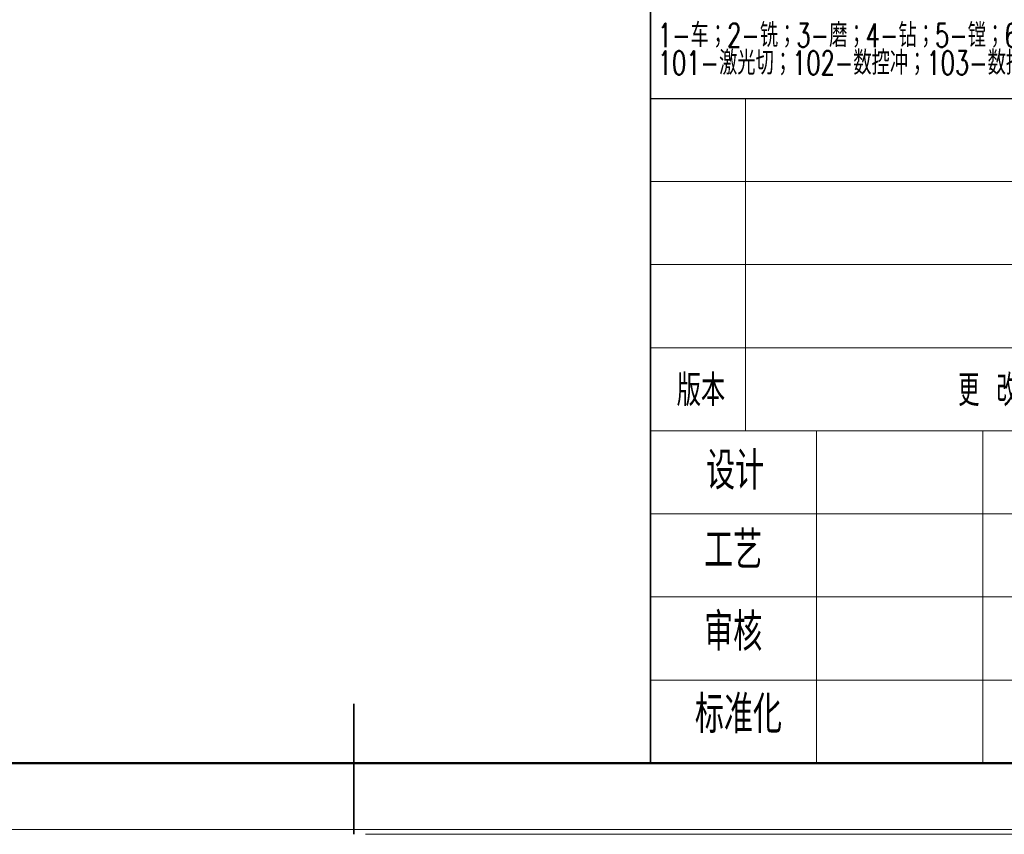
# Model space of a CAD drawing. Header units: millimetres. Extents: x -55 to 650, y 0 to 297.
# Tile 21 of 40: x 181 to 264, y 0 to 69. Entities that reach past the tile are written whole.
import ezdxf

# ---------------------------------------------------------------- set-up
doc = ezdxf.new("R2010")
doc.units = ezdxf.units.MM
doc.layers.add('文字层', color=7, linetype='Continuous', lineweight=25)
doc.layers.add('标注层', color=150, linetype='Continuous')
doc.styles.add('SLDTEXTSTYLE0', font='TXT', dxfattribs={"width": 0.7, "bigfont": 'bigfont'})
doc.styles.add('SLDTEXTSTYLE2', font='TXT', dxfattribs={"width": 0.614286, "bigfont": 'bigfont'})

# ---------------------------------------------------------------- blocks, each defined once
blk = doc.blocks.new('SW_NOTE_0')
at = {"layer": '文字层', "color": 0, "char_height": 3.175, "attachment_point": 1, "style": 'SLDTEXTSTYLE0'}
for s, insert in [('\\M+18B8E\\M+18F9C\\M+196D1\\M+18E68飞边\\M+18147', (10, -0.141)), ('\\M+18168\\M+18CF7\\M+1945C\\M+1918A关\\M+18F64\\M+1935F\\M+18AC7\\M+1979D\\M+18EDA\\M+190A1\\M+18147', (23.547, -4.374))]:
    blk.add_mtext(s, dxfattribs=dict(at, insert=insert))
blk = doc.blocks.new('SW_NOTE_2')
at = {"color": 0, "linetype": 'Continuous', "lineweight": 0, "char_height": 2, "attachment_point": 1, "style": 'SLDTEXTSTYLE0'}
for s, insert in [('1-车\\M+181472-铣\\M+181473-\\M+19681\\M+181474-钻\\M+181475-镗\\M+181476-线\\M+190D8\\M+18A84\\M+181477-热处\\M+1979D\\M+181478-\\M+1955C\\M+196CA处\\M+1979D\\M+181479-铸\\M+191A2\\M+1814710-焊\\M+190DA\\M+1814711-\\M+195FA电', (0, 2.578)), ('101-\\M+18C83\\M+18CF5\\M+190D8\\M+18147102-\\M+19094\\M+18D54\\M+19974\\M+18147103-\\M+19094\\M+18D54\\M+190DC\\M+19C5E\\M+18147104-擀\\M+18CCA\\M+18147105-铆\\M+190DA\\M+18147201-\\M+1928D\\M+19159\\M+18147202-\\M+18C83\\M+18CF5\\M+191C5\\M+188F3\\M+18147203-挤\\M+18F6F\\M+191C5\\M+188F3\\M+18147 999-\\M+191B4\\M+1975D\\M+19286\\M+195B6\\M+19560\\M+18F71', (0, 0.25))]:
    blk.add_mtext(s, dxfattribs=dict(at, insert=insert))

msp = doc.modelspace()

# ---------------------------------------------------------------- linework, layer by layer
at = {"color": 7, "linetype": 'Continuous', "lineweight": 35}
for p, q in [((233.9959, 61.9894), (233.9959, 82.9894)), ((233.9959, 61.9894), (233.9959, 5.9894)), ((208.9959, 10.9894), (208.9959, -0.0106)), ((413.9959, 5.9894), (233.9959, 5.9894))]:
    msp.add_line(p, q, dxfattribs=at)
at = {"color": 7, "linetype": 'Continuous', "lineweight": 25}
msp.add_line((233.9959, 61.9894), (413.9959, 61.9894), dxfattribs=at)
at = {"color": 7, "linetype": 'Continuous', "lineweight": 18}
for p, q in [((241.9959, 33.9894), (241.9959, 61.9894)), ((323.9959, 54.9894), (233.9959, 54.9894)), ((323.9959, 47.9894), (233.9959, 47.9894)), ((323.9959, 40.9894), (233.9959, 40.9894)), ((367.9959, 33.9894), (233.9959, 33.9894)), ((247.9959, 5.9894), (247.9959, 33.9894)), ((261.9959, 5.9894), (261.9959, 33.9894)), ((323.9959, 26.9894), (233.9959, 26.9894)), ((323.9959, 19.9894), (233.9959, 19.9894)), ((323.9959, 12.9894), (233.9959, 12.9894)), ((-0.0005, 0.3966), (419.993, 0.3966)), ((209.9959, -0.0106), (419.9959, -0.0106))]:
    msp.add_line(p, q, dxfattribs=at)
at = {"color": 7, "linetype": 'Continuous', "lineweight": 50}
for p in [(23.9959, 5.9894), (233.9959, 5.9894)]:
    msp.add_line(p, (413.9959, 5.9894), dxfattribs=at)

# ---------------------------------------------------------------- block references
at = {"color": 7, "linetype": 'Continuous', "lineweight": 0}
msp.add_blockref('SW_NOTE_2', (234.6133, 65.7451), dxfattribs=at)
at = {"layer": '文字层'}
msp.add_blockref('SW_NOTE_0', (64.1346, 31.7263), dxfattribs=at)

# ---------------------------------------------------------------- texts
at = {"color": 7, "linetype": 'Continuous', "lineweight": 0, "attachment_point": 2}
for s, insert, char_height, style in [('\\M+194C5\\M+1967B', (238.2514, 38.7168), 2.645833, 'SLDTEXTSTYLE0'), ('\\M+18D58 \\M+189FC 说 \\M+196BE', (265.677, 38.7168), 2.645833, 'SLDTEXTSTYLE2'), ('设计', (241.1282, 32.2181), 3.175, 'SLDTEXTSTYLE0'), ('\\M+18D48艺', (240.9685, 25.5203), 3.175, 'SLDTEXTSTYLE0'), ('审\\M+18A6A', (240.9685, 18.6344), 3.175, 'SLDTEXTSTYLE0'), ('\\M+197EB\\M+18C8F\\M+194C5\\M+1967B', (292.1854, 18.6344), 3.175, 'SLDTEXTSTYLE0'), ('标\\M+18F79\\M+189BB', (241.4127, 11.6837), 3.175, 'SLDTEXTSTYLE0')]:
    msp.add_mtext(s, dxfattribs=dict(at, insert=insert, char_height=char_height, style=style))
at = {"layer": '标注层', "color": 1, "insert": (1.4141, 4.5931), "char_height": 2.5, "attachment_point": 1, "style": 'SLDTEXTSTYLE0'}
msp.add_mtext('6\\M+18141钣\\M+18BE0\\M+19357开图\\M+18B79简\\M+188D5\\M+18D48艺\\M+19848线仅\\M+198F4\\M+18E51\\M+18D6C\\M+181477\\M+18141满\\M+191ABROHS\\M+19776\\M+18B81\\M+18147', dxfattribs=at)

doc.saveas('drawing.dxf')
